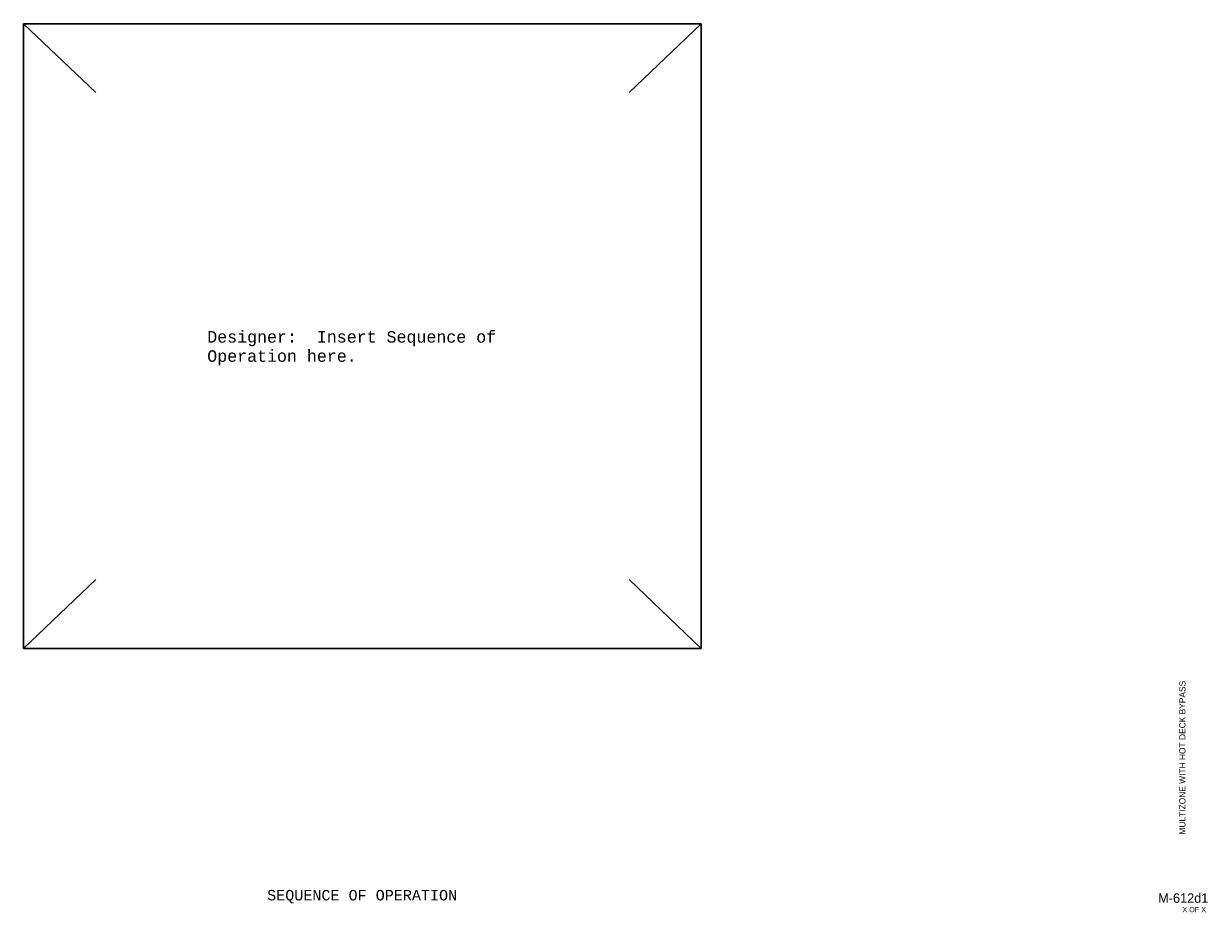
# Model space of a CAD drawing. Header units: inches. Extents: x 9.5 to 32.2, y 0.4 to 17.4.
import ezdxf
from ezdxf.enums import TextEntityAlignment as Align

# ---------------------------------------------------------------- set-up
doc = ezdxf.new("R2010")
doc.units = ezdxf.units.IN
doc.header["$MEASUREMENT"] = 0
for name, color, linetype, lineweight in [('G-ANNO-DATA', 7, 'Continuous', 0), ('M-ANNO-SYMB', 6, 'Continuous', 30), ('M-ANNO-TEXT', 2, 'Continuous', 30)]:
    doc.layers.add(name, color=color, linetype=linetype, lineweight=lineweight)
doc.styles.add('CONTROLTXT', font='monotxt.shx')
doc.styles.add('Style-LOW_RES_FILLED', font='LOW_RES_FILLED.shx')

msp = doc.modelspace()

# ---------------------------------------------------------------- linework, layer by layer
at = {"layer": 'M-ANNO-SYMB'}
for p, q in [((9.488, 17.438), (10.869, 16.122)), ((22.45, 17.438), (21.07, 16.122)), ((10.869, 6.8), (9.488, 5.484)), ((21.07, 6.8), (22.45, 5.484))]:
    msp.add_line(p, q, dxfattribs=at)
msp.add_3dface([(9.488, 17.438), (22.45, 17.438), (22.45, 5.484), (9.488, 5.484)], dxfattribs=at)

# ---------------------------------------------------------------- texts
at = {"layer": 'G-ANNO-DATA', "color": 7, "linetype": 'Continuous', "lineweight": 0, "style": 'Style-LOW_RES_FILLED'}
msp.add_text('MULTIZONE WITH HOT DECK BYPASS', height=0.12, rotation=90, dxfattribs=at).set_placement((31.657, 3.392), align=Align.MIDDLE_CENTER)
msp.add_text('M-612d1', height=0.1815, dxfattribs=at).set_placement((31.675, 0.706), align=Align.MIDDLE_CENTER)
msp.add_text('X OF X', height=0.1, dxfattribs=at).set_placement((31.658, 0.535), align=Align.TOP_LEFT)
at = {"layer": 'M-ANNO-TEXT', "linetype": 'Continuous', "style": 'CONTROLTXT'}
msp.add_text('SEQUENCE OF OPERATION', height=0.2, dxfattribs=at).set_placement((15.964, 0.661), align=Align.CENTER)
at = {"layer": 'M-ANNO-TEXT', "color": 2, "insert": (13.001, 11.555), "char_height": 0.2202, "width": 5.53708, "attachment_point": 1, "style": 'CONTROLTXT'}
msp.add_mtext('Designer:  Insert Sequence of Operation here.', dxfattribs=at)

doc.saveas('drawing.dxf')
